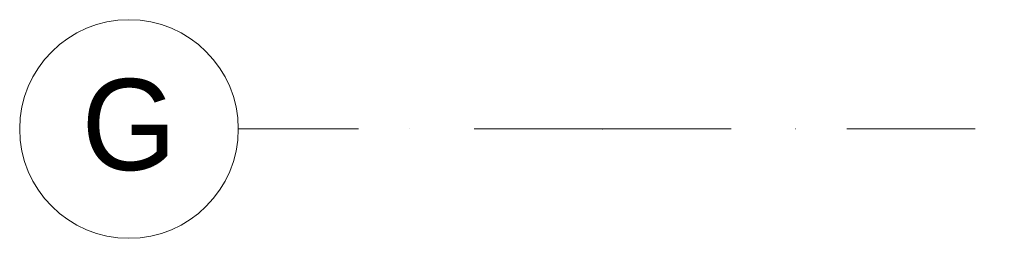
# Model space of a CAD drawing. Header units: millimetres. Extents: x -2532 to 181134, y -4151 to 53885.
# Tile 55 of 165: x -2532 to 171, y 17995 to 18595. Entities that reach past the tile are written whole.
import ezdxf
from ezdxf.enums import TextEntityAlignment as Align

# ---------------------------------------------------------------- set-up
doc = ezdxf.new("R2010")
doc.units = ezdxf.units.MM
doc.header["$MEASUREMENT"] = 0
doc.linetypes.add('Dot & Dashed', pattern=[670.277762, 352.777767, -176.388884, 0, -141.111112])
doc.layers.add('AR - Teljed', color=7, linetype='Continuous')
doc.layers.add('AR - Teljed_Pen_No__4', color=8, linetype='Continuous', lineweight=13)
doc.styles.add('GENERATED_STYLE_1', font='txt')

# ---------------------------------------------------------------- blocks, each defined once
blk = doc.blocks.new('Standard grid marker')
at = {"layer": 'AR - Teljed_Pen_No__4', "linetype": 'Dot & Dashed'}
for q in [(0, 0), (44867.9, 0)]:
    blk.add_line((1000, 0), q, dxfattribs=at)
at = {"layer": 'AR - Teljed_Pen_No__4', "linetype": 'Continuous'}
blk.add_circle((-300, 0), 300, dxfattribs=at)
at = {"layer": 'AR - Teljed_Pen_No__4', "linetype": 'Dot & Dashed'}
blk.add_point((1000, 0), dxfattribs=at)
blk.add_point((1000, 0), dxfattribs=at)
at = {"layer": 'AR - Teljed_Pen_No__4', "style": 'GENERATED_STYLE_1'}
for tag, p in [('AC_MarkerText_1_0', (-300, 14.3)), ('AC_MarkerText_1_1', (46167.9, 14.3))]:
    blk.add_attdef(tag, text='', height=250, dxfattribs=at).set_placement(p, align=Align.MIDDLE_CENTER)

msp = doc.modelspace()

# ---------------------------------------------------------------- block references
at = {"layer": 'AR - Teljed', "linetype": 'Continuous'}
ref = msp.add_blockref('Standard grid marker', (-1931.8, 18294.9), dxfattribs=dict(at, zscale=1000))
ref.add_attrib('AC_MarkerText_1', 'G', dxfattribs={"layer": 'AR - Teljed_Pen_No__4', "color": 8, "height": 250, "style": 'GENERATED_STYLE_1'}).set_placement((-2231.8, 18307.1), align=Align.MIDDLE_CENTER)

doc.saveas('drawing.dxf')
